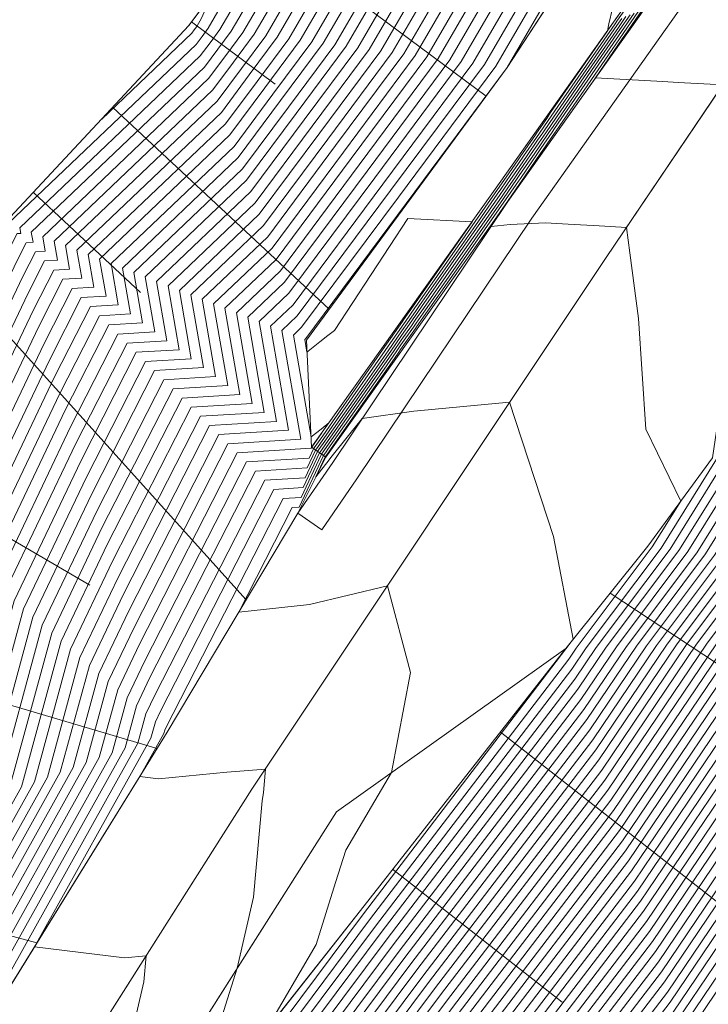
# Model space of a CAD drawing. Header units: metres. Extents: x 3490449 to 3490968, y 5754217 to 5754743.
# Tile 188 of 212: x 3490906 to 3490918, y 5754645 to 5754661. Entities that reach past the tile are written whole.
import ezdxf

# ---------------------------------------------------------------- set-up
doc = ezdxf.new("R2010")
doc.units = ezdxf.units.M
doc.header["$LTSCALE"] = 0.25
doc.linetypes.add('Kartierung-07$0$AUSGEZOGEN', pattern=[0])
for name, color, linetype, lineweight, true_color in [('Kartierung-07$0$$BOESCHUNG', 7, 'Continuous', 18, 0x82563a), ('Kartierung-07$0$$BRUCH', 7, 'Continuous', 18, 0x82563a), ('Kartierung-07$0$$HOEHEN_Haupt', 7, 'Continuous', 18, 0x82563a), ('Kartierung-07$0$$HOEHEN_Mittel', 7, 'Continuous', 18, 0x82563a), ('Kartierung-07$0$B_Befestigt', 7, 'Continuous', 18, 0x82563a), ('Kartierung-07$0$B_Boeschung_OK', 7, 'Continuous', 18, 0x82563a), ('Kartierung-07$0$B_Boeschung_UK', 7, 'Continuous', 18, 0x82563a), ('Kartierung-07$0$B_Gelaendeknick', 7, 'Continuous', 18, 0x82563a), ('Kartierung-07$0$B_Mauer', 7, 'Kartierung-07$0$AUSGEZOGEN', 18, 0x82563a), ('Kartierung-07$0$B_Rinne', 7, 'Continuous', 18, 0x82563a), ('Kartierung-07$0$Hilfe_DGM', 7, 'Continuous', 18, 0x82563a)]:
    doc.layers.add(name, color=color, linetype=linetype, lineweight=lineweight, true_color=true_color)

msp = doc.modelspace()

# ---------------------------------------------------------------- linework, layer by layer
at = {"layer": 'Kartierung-07$0$$BOESCHUNG', "ltscale": 0.02}
for p, q in [((3490910.454, 5754663.056, 155.655), (3490914.323, 5754660.175, 153.099)), ((3490909.259, 5754661.452, 155.86), (3490910.694, 5754660.384, 154.836)), ((3490907.902, 5754659.984, 155.809), (3490911.623, 5754656.514, 153.088)), ((3490906.538, 5754658.521, 155.747), (3490908.38, 5754656.803, 154.54)), ((3490904.944, 5754657.344, 156.075), (3490910.198, 5754651.523, 153.459)), ((3490901.622, 5754655.21, 157.1), (3490907.508, 5754651.77, 155.786)), ((3490916.453, 5754651.635, 117.455), (3490919.073, 5754649.912, 145.597)), ((3490900.603, 5754651.341, 157.082), (3490908.666, 5754648.965, 152.828)), ((3490914.566, 5754649.25, 152.52), (3490922.273, 5754643.208, 145.6)), ((3490899.585, 5754647.473, 157.065), (3490906.6, 5754645.627, 152.798)), ((3490912.715, 5754646.89, 152.545), (3490915.627, 5754644.606, 149.976))]:
    msp.add_line(p, q, dxfattribs=at)
at = {"layer": 'Kartierung-07$0$$BRUCH', "ltscale": 0.02}
for p, q in [((3490916.769, 5754671.537), (3490909.213, 5754661.39)), ((3490914.686, 5754660.667), (3490918.715, 5754666.856)), ((3490916.385, 5754657.406), (3490921.965, 5754665.666)), ((3490919.15, 5754665.17), (3490914.449, 5754658.538)), ((3490919.395, 5754664.997), (3490914.694, 5754658.364)), ((3490909.213, 5754661.39), (3490906.062, 5754658.011)), ((3490911.231, 5754655.983), (3490914.686, 5754660.667)), ((3490914.449, 5754658.538), (3490911.32, 5754654.145)), ((3490914.694, 5754658.364), (3490911.564, 5754653.971)), ((3490911.684, 5754653.88), (3490914.694, 5754658.364)), ((3490910.296, 5754648.264), (3490916.385, 5754657.406)), ((3490911.32, 5754654.145), (3490911.231, 5754655.983)), ((3490911.084, 5754653.009), (3490911.564, 5754653.971)), ((3490917.1, 5754652.441), (3490918.211, 5754653.96)), ((3490911.084, 5754653.009), (3490911.684, 5754653.88)), ((3490908.84, 5754649.246), (3490911.084, 5754653.009)), ((3490915.691, 5754650.685), (3490917.1, 5754652.441)), ((3490911.749, 5754647.878), (3490915.691, 5754650.685)), ((3490912.161, 5754646.183), (3490915.691, 5754650.685)), ((3490904.29, 5754641.895), (3490908.84, 5754649.246)), ((3490905.62, 5754640.903), (3490910.296, 5754648.264)), ((3490906.757, 5754640.013), (3490911.749, 5754647.878)), ((3490912.161, 5754646.183), (3490907.105, 5754639.768))]:
    msp.add_line(p, q, dxfattribs=at)
at = {"layer": 'Kartierung-07$0$$HOEHEN_Haupt', "ltscale": 0.02}
for points in [[(3490892.473, 5754625.418), (3490894.951, 5754628.553), (3490895.09, 5754628.736), (3490899.495, 5754635.089), (3490899.633, 5754635.522), (3490903.269, 5754641.707), (3490903.566, 5754642.41), (3490904.972, 5754644.924), (3490907.002, 5754648.558), (3490907.502, 5754650.392), (3490908.088, 5754651.619), (3490909.569, 5754654.518), (3490910.717, 5754654.588), (3490910.42, 5754656.301), (3490910.931, 5754656.788), (3490912.409, 5754658.775), (3490913.895, 5754660.771), (3490916.792, 5754665.75)], [(3490894.392, 5754628.677), (3490895.073, 5754629.578), (3490898.872, 5754635.056), (3490899.231, 5754636.186), (3490902.381, 5754641.543), (3490902.937, 5754642.858), (3490904.145, 5754645.019), (3490905.89, 5754648.141), (3490906.692, 5754651.086), (3490907.633, 5754653.055), (3490908.781, 5754655.303), (3490909.671, 5754655.357), (3490909.441, 5754656.685), (3490910.568, 5754657.759), (3490911.734, 5754659.327), (3490912.906, 5754660.902), (3490915.191, 5754664.829)], [(3490893.833, 5754628.801), (3490895.056, 5754630.42), (3490898.248, 5754635.023), (3490898.83, 5754636.85), (3490901.492, 5754641.38), (3490902.308, 5754643.306), (3490903.318, 5754645.113), (3490904.778, 5754647.725), (3490905.882, 5754651.78), (3490907.177, 5754654.492), (3490907.993, 5754656.088), (3490908.625, 5754656.126), (3490908.461, 5754657.07), (3490910.205, 5754658.731), (3490911.059, 5754659.879), (3490911.918, 5754661.033), (3490913.591, 5754663.909)], [(3490869.546, 5754580.192), (3490873.913, 5754586.664), (3490876.906, 5754590.387), (3490880.295, 5754595.709), (3490882.063, 5754598.521), (3490883.455, 5754600.766), (3490884.947, 5754603.171), (3490886.582, 5754605.334), (3490888.804, 5754608.273), (3490894.468, 5754618.284), (3490896.754, 5754620.719), (3490899.923, 5754625.164), (3490903.465, 5754630.478), (3490905.929, 5754633.92), (3490909.154, 5754639.59), (3490911.172, 5754642.293), (3490913.232, 5754645.052), (3490916.206, 5754648.942), (3490917.422, 5754650.74), (3490918.554, 5754652.25), (3490919.394, 5754653.595), (3490920.721, 5754656.811), (3490921.106, 5754657.389), (3490925.657, 5754663.255)], [(3490893.274, 5754628.925), (3490895.039, 5754631.261), (3490897.624, 5754634.99), (3490898.428, 5754637.513), (3490900.604, 5754641.216), (3490901.679, 5754643.754), (3490902.491, 5754645.207), (3490903.665, 5754647.308), (3490905.072, 5754652.474), (3490906.722, 5754655.928), (3490907.205, 5754656.873), (3490907.579, 5754656.896), (3490907.482, 5754657.454), (3490909.843, 5754659.703), (3490910.385, 5754660.431), (3490910.929, 5754661.163), (3490911.991, 5754662.988)], [(3490870.045, 5754578.989), (3490875.226, 5754586.667), (3490877.494, 5754589.488), (3490881.575, 5754595.897), (3490883.011, 5754598.181), (3490884.141, 5754600.004), (3490885.353, 5754601.957), (3490886.681, 5754603.714), (3490888.485, 5754606.101), (3490895.563, 5754618.612), (3490897.646, 5754620.83), (3490900.533, 5754624.88), (3490903.76, 5754629.72), (3490907.057, 5754634.327), (3490910.009, 5754639.516), (3490911.855, 5754641.989), (3490913.741, 5754644.514), (3490916.463, 5754648.075), (3490918.283, 5754650.767), (3490919.319, 5754652.149), (3490920.088, 5754653.38), (3490921.303, 5754656.324), (3490922.06, 5754657.46), (3490926.224, 5754662.828)], [(3490885.013, 5754594.01), (3490886.694, 5754596.65), (3490886.801, 5754596.821), (3490886.885, 5754596.956), (3490886.975, 5754597.102), (3490887.074, 5754597.233), (3490887.209, 5754597.411), (3490899.945, 5754619.923), (3490901.213, 5754621.274), (3490902.972, 5754623.741), (3490904.938, 5754626.69), (3490911.569, 5754635.954), (3490913.426, 5754639.22), (3490914.589, 5754640.777), (3490915.775, 5754642.366), (3490917.488, 5754644.606), (3490921.727, 5754650.876), (3490922.38, 5754651.747), (3490922.864, 5754652.522), (3490923.63, 5754654.377), (3490925.874, 5754657.745), (3490928.492, 5754661.119), (3490929.864, 5754662.888)], [(3490872.923, 5754581.312), (3490876.539, 5754586.671), (3490878.082, 5754588.59), (3490882.855, 5754596.085), (3490883.958, 5754597.841), (3490884.827, 5754599.242), (3490885.758, 5754600.743), (3490886.779, 5754602.094), (3490888.166, 5754603.928), (3490896.659, 5754618.94), (3490898.538, 5754620.941), (3490901.143, 5754624.595), (3490904.054, 5754628.963), (3490908.185, 5754634.734), (3490910.863, 5754639.442), (3490912.539, 5754641.686), (3490914.249, 5754643.977), (3490916.719, 5754647.208), (3490919.144, 5754650.794), (3490920.084, 5754652.049), (3490920.782, 5754653.166), (3490921.884, 5754655.837), (3490923.013, 5754657.531), (3490926.791, 5754662.401)], [(3490872.599, 5754586.66), (3490876.319, 5754591.286), (3490879.015, 5754595.521), (3490881.115, 5754598.861), (3490882.769, 5754601.528), (3490884.541, 5754604.385), (3490886.484, 5754606.955), (3490889.123, 5754610.446), (3490893.372, 5754617.957), (3490895.863, 5754620.608), (3490899.314, 5754625.449), (3490903.171, 5754631.236), (3490904.801, 5754633.514), (3490908.3, 5754639.664), (3490910.489, 5754642.596), (3490912.724, 5754645.589), (3490915.95, 5754649.809), (3490916.561, 5754650.712), (3490917.789, 5754652.35), (3490918.7, 5754653.809), (3490920.139, 5754657.297), (3490920.152, 5754657.318), (3490920.458, 5754657.712), (3490922.912, 5754662.273)], [(3490892.716, 5754629.048), (3490895.022, 5754632.103), (3490897.001, 5754634.956), (3490898.026, 5754638.177), (3490899.716, 5754641.052), (3490901.049, 5754644.201), (3490901.664, 5754645.301), (3490902.553, 5754646.891), (3490904.262, 5754653.168), (3490906.267, 5754657.365), (3490906.417, 5754657.658), (3490906.533, 5754657.665), (3490906.503, 5754657.838), (3490909.48, 5754660.675), (3490909.71, 5754660.984), (3490909.941, 5754661.294), (3490910.391, 5754662.067)], [(3490875.937, 5754583.837), (3490877.852, 5754586.675), (3490878.669, 5754587.691), (3490884.134, 5754596.274), (3490884.906, 5754597.501), (3490885.513, 5754598.48), (3490886.164, 5754599.53), (3490886.878, 5754600.473), (3490887.847, 5754601.756), (3490897.754, 5754619.267), (3490899.43, 5754621.052), (3490901.753, 5754624.31), (3490904.349, 5754628.205), (3490909.313, 5754635.141), (3490911.717, 5754639.368), (3490913.222, 5754641.383), (3490914.758, 5754643.44), (3490916.976, 5754646.341), (3490920.005, 5754650.821), (3490920.849, 5754651.948), (3490921.476, 5754652.951), (3490922.466, 5754655.351), (3490923.967, 5754657.602), (3490927.358, 5754661.973)], [(3490878.951, 5754586.361), (3490879.166, 5754586.679), (3490879.257, 5754586.792), (3490885.414, 5754596.462), (3490885.853, 5754597.161), (3490886.199, 5754597.718), (3490886.57, 5754598.316), (3490886.976, 5754598.853), (3490887.528, 5754599.583), (3490898.849, 5754619.595), (3490900.322, 5754621.163), (3490902.362, 5754624.025), (3490904.643, 5754627.447), (3490910.441, 5754635.547), (3490912.572, 5754639.294), (3490913.905, 5754641.08), (3490915.267, 5754642.903), (3490917.232, 5754645.474), (3490920.866, 5754650.848), (3490921.615, 5754651.847), (3490922.17, 5754652.737), (3490923.048, 5754654.864), (3490924.921, 5754657.674), (3490927.925, 5754661.546)], [(3490916.492, 5754661.682), (3490916.434, 5754661.418), (3490916.408, 5754661.301), (3490915.431, 5754659.893), (3490915.363, 5754659.794), (3490915.186, 5754659.539), (3490915.168, 5754659.511), (3490914.907, 5754659.136), (3490914.872, 5754659.085), (3490914.716, 5754658.86), (3490914.505, 5754658.555), (3490914.479, 5754658.517), (3490914.306, 5754658.27), (3490913.141, 5754656.6), (3490913.099, 5754656.541), (3490912.935, 5754656.305), (3490912.877, 5754656.222), (3490912.588, 5754655.808), (3490911.858, 5754654.762), (3490911.53, 5754654.295), (3490911.407, 5754654.118), (3490911.391, 5754654.095), (3490911.246, 5754653.787), (3490910.357, 5754653.733), (3490908.543, 5754650.183), (3490908.312, 5754649.698), (3490908.115, 5754648.974), (3490905.798, 5754644.83)], [(3490909.805, 5754642.899), (3490912.215, 5754646.126), (3490915.694, 5754650.676), (3490915.7, 5754650.685), (3490915.819, 5754650.845), (3490915.48, 5754652.611), (3490914.726, 5754654.916), (3490913.078, 5754654.765), (3490912.193, 5754654.638), (3490911.652, 5754653.966), (3490911.621, 5754653.928), (3490911.396, 5754653.634), (3490911.557, 5754653.976), (3490911.611, 5754654.053), (3490911.617, 5754654.061), (3490912.745, 5754655.668), (3490912.821, 5754655.778), (3490912.852, 5754655.822), (3490913.106, 5754656.184), (3490913.126, 5754656.212), (3490913.315, 5754656.482), (3490913.464, 5754656.696), (3490914.654, 5754658.392), (3490914.836, 5754658.657), (3490914.879, 5754658.718), (3490914.91, 5754658.764), (3490915.205, 5754659.193), (3490915.265, 5754659.278), (3490915.456, 5754659.556), (3490915.499, 5754659.618), (3490916.31, 5754660.798), (3490916.651, 5754661.289), (3490916.868, 5754661.605)]]:
    msp.add_lwpolyline(points, dxfattribs=at)
at = {"layer": 'Kartierung-07$0$$HOEHEN_Mittel', "ltscale": 0.02}
for points in [[(3490887.365, 5754597.044), (3490900.383, 5754620.054), (3490901.57, 5754621.318), (3490903.216, 5754623.627), (3490905.055, 5754626.387), (3490912.02, 5754636.117), (3490913.768, 5754639.19), (3490914.862, 5754640.655), (3490915.979, 5754642.151), (3490917.591, 5754644.26), (3490922.071, 5754650.887), (3490922.686, 5754651.706), (3490923.142, 5754652.437), (3490923.862, 5754654.183), (3490926.256, 5754657.773), (3490928.719, 5754660.948), (3490930.01, 5754662.612), (3490934.924, 5754668.742), (3490938.906, 5754673.893), (3490939.943, 5754675.349), (3490941.08, 5754676.946), (3490943.196, 5754679.406), (3490944.408, 5754681.88)], [(3490888.031, 5754597.899), (3490900.602, 5754620.12), (3490901.749, 5754621.341), (3490903.338, 5754623.57), (3490905.114, 5754626.235), (3490912.246, 5754636.198), (3490913.939, 5754639.176), (3490914.999, 5754640.595), (3490916.081, 5754642.043), (3490917.642, 5754644.086), (3490922.244, 5754650.892), (3490922.839, 5754651.686), (3490923.281, 5754652.394), (3490923.979, 5754654.085), (3490926.447, 5754657.788), (3490928.832, 5754660.862), (3490930.082, 5754662.474), (3490935.172, 5754668.823), (3490939.036, 5754673.821), (3490940.041, 5754675.233), (3490941.145, 5754676.782), (3490943.373, 5754679.373), (3490944.549, 5754681.774)], [(3490888.696, 5754598.753), (3490900.821, 5754620.185), (3490901.927, 5754621.363), (3490903.46, 5754623.513), (3490905.173, 5754626.083), (3490912.471, 5754636.28), (3490914.11, 5754639.161), (3490915.135, 5754640.534), (3490916.182, 5754641.936), (3490917.694, 5754643.913), (3490922.416, 5754650.897), (3490922.992, 5754651.666), (3490923.42, 5754652.351), (3490924.095, 5754653.988), (3490926.637, 5754657.802), (3490928.945, 5754660.777), (3490930.155, 5754662.337), (3490935.421, 5754668.904), (3490939.165, 5754673.748), (3490940.14, 5754675.117), (3490941.209, 5754676.618), (3490943.55, 5754679.34), (3490944.691, 5754681.669)], [(3490918.072, 5754666.486), (3490914.686, 5754660.667), (3490912.949, 5754658.333), (3490911.221, 5754656.01), (3490911.204, 5754655.994), (3490911.241, 5754655.779), (3490911.262, 5754655.795), (3490911.462, 5754655.953), (3490911.601, 5754656.063), (3490911.713, 5754656.151), (3490912.978, 5754658.073), (3490914.079, 5754658.019), (3490913.106, 5754656.624), (3490913.094, 5754656.607), (3490912.901, 5754656.33), (3490912.882, 5754656.303), (3490912.541, 5754655.814), (3490911.681, 5754654.58), (3490911.513, 5754654.341), (3490911.366, 5754654.131), (3490911.357, 5754654.118), (3490911.281, 5754653.956), (3490910.2, 5754653.89), (3490908.452, 5754650.47), (3490908.15, 5754649.837), (3490907.892, 5754648.891), (3490905.633, 5754644.849)], [(3490903.944, 5754642.141), (3490905.468, 5754644.868), (3490907.67, 5754648.808), (3490907.988, 5754649.976), (3490908.361, 5754650.757), (3490910.042, 5754654.047), (3490911.316, 5754654.125), (3490911.324, 5754654.142), (3490911.325, 5754654.143), (3490911.495, 5754654.388), (3490911.503, 5754654.399), (3490911.616, 5754654.56), (3490911.484, 5754654.456), (3490911.312, 5754654.32), (3490911.008, 5754656.071), (3490911.148, 5754656.205), (3490912.814, 5754658.443), (3490914.488, 5754660.693), (3490917.752, 5754666.302)], [(3490893.544, 5754620.319), (3490895.336, 5754622.833), (3490896.835, 5754625.161), (3490897.579, 5754626.301), (3490898.658, 5754628.261), (3490898.879, 5754629.972), (3490899.169, 5754631.472), (3490897.707, 5754630.952), (3490896.988, 5754631.128), (3490899.745, 5754635.103), (3490899.794, 5754635.256), (3490903.624, 5754641.772), (3490903.818, 5754642.231), (3490905.302, 5754644.886), (3490907.447, 5754648.724), (3490907.826, 5754650.115), (3490908.27, 5754651.044), (3490909.884, 5754654.204), (3490911.136, 5754654.28), (3490910.812, 5754656.147), (3490911.076, 5754656.399), (3490912.679, 5754658.554), (3490914.291, 5754660.719), (3490917.432, 5754666.118)], [(3490895.093, 5754628.568), (3490899.62, 5754635.096), (3490899.713, 5754635.389), (3490903.446, 5754641.74), (3490903.692, 5754642.32), (3490905.137, 5754644.905), (3490907.225, 5754648.641), (3490907.664, 5754650.254), (3490908.179, 5754651.332), (3490909.727, 5754654.361), (3490910.927, 5754654.434), (3490910.616, 5754656.224), (3490911.003, 5754656.593), (3490912.544, 5754658.664), (3490914.093, 5754660.745), (3490917.112, 5754665.934)], [(3490890.729, 5754623.377), (3490894.839, 5754628.578), (3490895.086, 5754628.905), (3490899.371, 5754635.083), (3490899.553, 5754635.654), (3490903.091, 5754641.674), (3490903.44, 5754642.5), (3490904.806, 5754644.943), (3490906.78, 5754648.474), (3490907.34, 5754650.531), (3490907.997, 5754651.906), (3490909.412, 5754654.675), (3490910.508, 5754654.742), (3490910.224, 5754656.378), (3490910.858, 5754656.982), (3490912.274, 5754658.885), (3490913.697, 5754660.798), (3490916.472, 5754665.565)], [(3490890.703, 5754623.51), (3490894.727, 5754628.602), (3490895.083, 5754629.073), (3490899.246, 5754635.076), (3490899.472, 5754635.787), (3490902.913, 5754641.641), (3490903.315, 5754642.589), (3490904.641, 5754644.962), (3490906.557, 5754648.391), (3490907.178, 5754650.67), (3490907.906, 5754652.194), (3490909.254, 5754654.832), (3490910.299, 5754654.896), (3490910.028, 5754656.455), (3490910.786, 5754657.176), (3490912.139, 5754658.995), (3490913.5, 5754660.824), (3490916.151, 5754665.381)], [(3490894.616, 5754628.627), (3490895.079, 5754629.241), (3490899.121, 5754635.069), (3490899.392, 5754635.92), (3490902.736, 5754641.609), (3490903.189, 5754642.679), (3490904.475, 5754644.981), (3490906.335, 5754648.308), (3490907.016, 5754650.809), (3490907.815, 5754652.481), (3490909.096, 5754654.989), (3490910.09, 5754655.05), (3490909.832, 5754656.532), (3490910.713, 5754657.371), (3490912.004, 5754659.106), (3490913.302, 5754660.85), (3490915.831, 5754665.197)], [(3490894.504, 5754628.652), (3490895.076, 5754629.41), (3490898.996, 5754635.063), (3490899.312, 5754636.053), (3490902.558, 5754641.576), (3490903.063, 5754642.768), (3490904.31, 5754645), (3490906.112, 5754648.225), (3490906.854, 5754650.948), (3490907.724, 5754652.768), (3490908.939, 5754655.146), (3490909.88, 5754655.203), (3490909.637, 5754656.609), (3490910.641, 5754657.565), (3490911.869, 5754659.216), (3490913.104, 5754660.876), (3490915.511, 5754665.013)], [(3490894.28, 5754628.701), (3490895.069, 5754629.746), (3490898.747, 5754635.05), (3490899.151, 5754636.318), (3490902.203, 5754641.511), (3490902.811, 5754642.947), (3490903.979, 5754645.037), (3490905.667, 5754648.058), (3490906.53, 5754651.225), (3490907.542, 5754653.343), (3490908.623, 5754655.46), (3490909.462, 5754655.511), (3490909.245, 5754656.762), (3490910.495, 5754657.954), (3490911.599, 5754659.437), (3490912.709, 5754660.928), (3490914.871, 5754664.645)], [(3490894.169, 5754628.726), (3490895.066, 5754629.915), (3490898.622, 5754635.043), (3490899.071, 5754636.451), (3490902.025, 5754641.478), (3490902.685, 5754643.037), (3490903.814, 5754645.056), (3490905.445, 5754647.975), (3490906.368, 5754651.364), (3490907.451, 5754653.63), (3490908.466, 5754655.617), (3490909.253, 5754655.665), (3490909.049, 5754656.839), (3490910.423, 5754658.148), (3490911.464, 5754659.548), (3490912.511, 5754660.954), (3490914.551, 5754664.461)], [(3490894.057, 5754628.751), (3490895.062, 5754630.083), (3490898.497, 5754635.036), (3490898.99, 5754636.584), (3490901.848, 5754641.445), (3490902.56, 5754643.127), (3490903.649, 5754645.075), (3490905.223, 5754647.891), (3490906.206, 5754651.503), (3490907.359, 5754653.917), (3490908.308, 5754655.774), (3490909.044, 5754655.819), (3490908.853, 5754656.916), (3490910.35, 5754658.342), (3490911.329, 5754659.658), (3490912.313, 5754660.98), (3490914.231, 5754664.277)], [(3490893.945, 5754628.776), (3490895.059, 5754630.251), (3490898.373, 5754635.03), (3490898.91, 5754636.717), (3490901.67, 5754641.412), (3490902.434, 5754643.216), (3490903.483, 5754645.094), (3490905, 5754647.808), (3490906.044, 5754651.641), (3490907.268, 5754654.205), (3490908.151, 5754655.931), (3490908.834, 5754655.973), (3490908.657, 5754656.993), (3490910.278, 5754658.537), (3490911.194, 5754659.769), (3490912.116, 5754661.007), (3490913.911, 5754664.093)], [(3490893.722, 5754628.825), (3490895.052, 5754630.588), (3490898.123, 5754635.016), (3490898.749, 5754636.982), (3490901.315, 5754641.347), (3490902.182, 5754643.395), (3490903.152, 5754645.132), (3490904.555, 5754647.641), (3490905.72, 5754651.919), (3490907.086, 5754654.779), (3490907.835, 5754656.245), (3490908.416, 5754656.28), (3490908.266, 5754657.146), (3490910.133, 5754658.926), (3490910.924, 5754659.989), (3490911.72, 5754661.059), (3490913.271, 5754663.724)], [(3490869.347, 5754580.674), (3490873.387, 5754586.662), (3490876.671, 5754590.746), (3490879.783, 5754595.634), (3490881.684, 5754598.657), (3490883.181, 5754601.071), (3490884.785, 5754603.657), (3490886.543, 5754605.982), (3490888.932, 5754609.142), (3490894.03, 5754618.153), (3490896.398, 5754620.675), (3490899.679, 5754625.278), (3490903.348, 5754630.781), (3490905.478, 5754633.758), (3490908.812, 5754639.62), (3490910.899, 5754642.414), (3490913.029, 5754645.267), (3490916.104, 5754649.289), (3490917.077, 5754650.729), (3490918.248, 5754652.29), (3490919.116, 5754653.68), (3490920.488, 5754657.005), (3490920.725, 5754657.36), (3490925.43, 5754663.426)], [(3490879.812, 5754587.3), (3490885.67, 5754596.5), (3490886.043, 5754597.093), (3490886.336, 5754597.566), (3490886.651, 5754598.073), (3490886.996, 5754598.529), (3490887.464, 5754599.149), (3490899.068, 5754619.661), (3490900.5, 5754621.185), (3490902.484, 5754623.969), (3490904.702, 5754627.296), (3490910.667, 5754635.629), (3490912.743, 5754639.279), (3490914.042, 5754641.019), (3490915.368, 5754642.795), (3490917.283, 5754645.3), (3490921.038, 5754650.854), (3490921.768, 5754651.827), (3490922.309, 5754652.694), (3490923.164, 5754654.767), (3490925.112, 5754657.688), (3490928.038, 5754661.461), (3490929.572, 5754663.439)], [(3490893.61, 5754628.85), (3490895.049, 5754630.756), (3490897.998, 5754635.01), (3490898.669, 5754637.115), (3490901.137, 5754641.314), (3490902.056, 5754643.485), (3490902.987, 5754645.151), (3490904.333, 5754647.558), (3490905.558, 5754652.058), (3490906.995, 5754655.066), (3490907.678, 5754656.402), (3490908.207, 5754656.434), (3490908.07, 5754657.223), (3490910.06, 5754659.12), (3490910.789, 5754660.1), (3490911.522, 5754661.085), (3490912.951, 5754663.54)], [(3490869.446, 5754580.433), (3490873.65, 5754586.663), (3490876.789, 5754590.567), (3490880.039, 5754595.671), (3490881.873, 5754598.589), (3490883.318, 5754600.918), (3490884.866, 5754603.414), (3490886.563, 5754605.658), (3490888.868, 5754608.708), (3490894.249, 5754618.219), (3490896.576, 5754620.697), (3490899.801, 5754625.221), (3490903.406, 5754630.63), (3490905.704, 5754633.839), (3490908.983, 5754639.605), (3490911.035, 5754642.353), (3490913.13, 5754645.159), (3490916.155, 5754649.116), (3490917.249, 5754650.734), (3490918.401, 5754652.27), (3490919.255, 5754653.637), (3490920.604, 5754656.908), (3490920.915, 5754657.375), (3490925.543, 5754663.341)], [(3490881.112, 5754588.977), (3490885.926, 5754596.537), (3490886.232, 5754597.025), (3490886.474, 5754597.413), (3490886.732, 5754597.83), (3490887.015, 5754598.205), (3490887.4, 5754598.714), (3490899.287, 5754619.726), (3490900.678, 5754621.207), (3490902.606, 5754623.912), (3490904.761, 5754627.144), (3490910.892, 5754635.71), (3490912.914, 5754639.264), (3490914.179, 5754640.958), (3490915.47, 5754642.688), (3490917.335, 5754645.127), (3490921.21, 5754650.859), (3490921.921, 5754651.807), (3490922.448, 5754652.651), (3490923.281, 5754654.669), (3490925.302, 5754657.702), (3490928.152, 5754661.375), (3490929.645, 5754663.301)], [(3490893.498, 5754628.875), (3490895.045, 5754630.925), (3490897.874, 5754635.003), (3490898.589, 5754637.248), (3490900.96, 5754641.281), (3490901.93, 5754643.574), (3490902.822, 5754645.169), (3490904.11, 5754647.475), (3490905.396, 5754652.197), (3490906.904, 5754655.354), (3490907.52, 5754656.559), (3490907.997, 5754656.588), (3490907.874, 5754657.3), (3490909.988, 5754659.314), (3490910.655, 5754660.21), (3490911.325, 5754661.111), (3490912.631, 5754663.356)], [(3490869.646, 5754579.952), (3490874.175, 5754586.665), (3490877.024, 5754590.207), (3490880.551, 5754595.747), (3490882.252, 5754598.453), (3490883.592, 5754600.613), (3490885.028, 5754602.928), (3490886.602, 5754605.01), (3490888.74, 5754607.839), (3490894.687, 5754618.35), (3490896.933, 5754620.741), (3490900.045, 5754625.107), (3490903.524, 5754630.327), (3490906.155, 5754634.002), (3490909.325, 5754639.576), (3490911.309, 5754642.232), (3490913.334, 5754644.944), (3490916.258, 5754648.769), (3490917.594, 5754650.745), (3490918.707, 5754652.23), (3490919.533, 5754653.552), (3490920.837, 5754656.713), (3490921.297, 5754657.403), (3490925.77, 5754663.17)], [(3490869.746, 5754579.711), (3490874.438, 5754586.665), (3490877.141, 5754590.028), (3490880.807, 5754595.784), (3490882.442, 5754598.385), (3490883.73, 5754600.461), (3490885.109, 5754602.685), (3490886.622, 5754604.686), (3490888.677, 5754607.404), (3490894.906, 5754618.415), (3490897.111, 5754620.763), (3490900.167, 5754625.05), (3490903.583, 5754630.175), (3490906.38, 5754634.083), (3490909.496, 5754639.561), (3490911.445, 5754642.171), (3490913.436, 5754644.837), (3490916.309, 5754648.595), (3490917.766, 5754650.751), (3490918.86, 5754652.21), (3490919.671, 5754653.509), (3490920.953, 5754656.616), (3490921.487, 5754657.417), (3490925.884, 5754663.084)], [(3490882.412, 5754590.655), (3490886.182, 5754596.575), (3490886.422, 5754596.957), (3490886.611, 5754597.261), (3490886.813, 5754597.587), (3490887.035, 5754597.881), (3490887.336, 5754598.28), (3490899.506, 5754619.792), (3490900.857, 5754621.23), (3490902.728, 5754623.855), (3490904.82, 5754626.993), (3490911.118, 5754635.792), (3490913.085, 5754639.25), (3490914.315, 5754640.898), (3490915.572, 5754642.581), (3490917.386, 5754644.953), (3490921.382, 5754650.865), (3490922.074, 5754651.787), (3490922.587, 5754652.608), (3490923.397, 5754654.572), (3490925.493, 5754657.716), (3490928.265, 5754661.29), (3490929.718, 5754663.163)], [(3490893.386, 5754628.9), (3490895.042, 5754631.093), (3490897.749, 5754634.996), (3490898.508, 5754637.381), (3490900.782, 5754641.249), (3490901.804, 5754643.664), (3490902.656, 5754645.188), (3490903.888, 5754647.391), (3490905.234, 5754652.335), (3490906.813, 5754655.641), (3490907.362, 5754656.716), (3490907.788, 5754656.742), (3490907.678, 5754657.377), (3490909.915, 5754659.509), (3490910.52, 5754660.321), (3490911.127, 5754661.137), (3490912.311, 5754663.172)], [(3490869.845, 5754579.47), (3490874.701, 5754586.666), (3490877.259, 5754589.848), (3490881.063, 5754595.822), (3490882.631, 5754598.317), (3490883.867, 5754600.309), (3490885.19, 5754602.443), (3490886.641, 5754604.362), (3490888.613, 5754606.97), (3490895.125, 5754618.481), (3490897.29, 5754620.786), (3490900.289, 5754624.993), (3490903.642, 5754630.024), (3490906.606, 5754634.164), (3490909.667, 5754639.546), (3490911.582, 5754642.111), (3490913.537, 5754644.729), (3490916.36, 5754648.422), (3490917.938, 5754650.756), (3490919.013, 5754652.189), (3490919.81, 5754653.466), (3490921.07, 5754656.519), (3490921.678, 5754657.432), (3490925.997, 5754662.999)], [(3490869.945, 5754579.23), (3490874.963, 5754586.667), (3490877.376, 5754589.668), (3490881.319, 5754595.86), (3490882.821, 5754598.249), (3490884.004, 5754600.156), (3490885.272, 5754602.2), (3490886.661, 5754604.038), (3490888.549, 5754606.535), (3490895.344, 5754618.546), (3490897.468, 5754620.808), (3490900.411, 5754624.936), (3490903.701, 5754629.872), (3490906.832, 5754634.246), (3490909.838, 5754639.531), (3490911.719, 5754642.05), (3490913.639, 5754644.622), (3490916.412, 5754648.248), (3490918.111, 5754650.761), (3490919.166, 5754652.169), (3490919.949, 5754653.423), (3490921.186, 5754656.421), (3490921.869, 5754657.446), (3490926.11, 5754662.913)], [(3490883.713, 5754592.332), (3490886.438, 5754596.613), (3490886.611, 5754596.889), (3490886.748, 5754597.109), (3490886.894, 5754597.345), (3490887.055, 5754597.557), (3490887.273, 5754597.845), (3490899.725, 5754619.857), (3490901.035, 5754621.252), (3490902.85, 5754623.798), (3490904.879, 5754626.841), (3490911.343, 5754635.873), (3490913.256, 5754639.235), (3490914.452, 5754640.837), (3490915.674, 5754642.473), (3490917.437, 5754644.78), (3490921.555, 5754650.87), (3490922.227, 5754651.767), (3490922.726, 5754652.565), (3490923.513, 5754654.475), (3490925.684, 5754657.731), (3490928.378, 5754661.204), (3490929.791, 5754663.025)], [(3490870.512, 5754579.293), (3490875.488, 5754586.668), (3490877.611, 5754589.309), (3490881.831, 5754595.935), (3490883.2, 5754598.113), (3490884.278, 5754599.852), (3490885.434, 5754601.714), (3490886.7, 5754603.39), (3490888.421, 5754605.666), (3490895.782, 5754618.678), (3490897.825, 5754620.852), (3490900.655, 5754624.823), (3490903.819, 5754629.569), (3490907.283, 5754634.409), (3490910.179, 5754639.502), (3490911.992, 5754641.929), (3490913.843, 5754644.407), (3490916.514, 5754647.902), (3490918.455, 5754650.772), (3490919.472, 5754652.129), (3490920.227, 5754653.337), (3490921.419, 5754656.227), (3490922.25, 5754657.474), (3490926.337, 5754662.743)], [(3490872.862, 5754586.661), (3490876.436, 5754591.106), (3490879.271, 5754595.558), (3490881.305, 5754598.793), (3490882.906, 5754601.375), (3490884.622, 5754604.142), (3490886.504, 5754606.63), (3490889.06, 5754610.011), (3490893.592, 5754618.022), (3490896.041, 5754620.63), (3490899.436, 5754625.392), (3490903.23, 5754631.084), (3490905.027, 5754633.595), (3490908.47, 5754639.65), (3490910.625, 5754642.535), (3490912.825, 5754645.481), (3490916.001, 5754649.636), (3490916.733, 5754650.718), (3490917.942, 5754652.33), (3490918.838, 5754653.766), (3490920.255, 5754657.2), (3490920.343, 5754657.332), (3490922.347, 5754659.916), (3490923.86, 5754662.728)], [(3490886.313, 5754595.688), (3490886.95, 5754596.688), (3490886.99, 5754596.752), (3490887.022, 5754596.804), (3490887.057, 5754596.859), (3490887.094, 5754596.909), (3490887.145, 5754596.976), (3490900.164, 5754619.988), (3490901.392, 5754621.296), (3490903.094, 5754623.684), (3490904.996, 5754626.538), (3490911.795, 5754636.036), (3490913.597, 5754639.205), (3490914.725, 5754640.716), (3490915.877, 5754642.258), (3490917.54, 5754644.433), (3490921.899, 5754650.881), (3490922.533, 5754651.727), (3490923.003, 5754652.479), (3490923.746, 5754654.28), (3490926.065, 5754657.759), (3490928.605, 5754661.033), (3490929.937, 5754662.75)], [(3490892.934, 5754617.825), (3490895.506, 5754620.564), (3490899.07, 5754625.563), (3490903.053, 5754631.539), (3490904.35, 5754633.351), (3490907.958, 5754639.694), (3490910.215, 5754642.717), (3490912.52, 5754645.804), (3490915.847, 5754650.156), (3490916.216, 5754650.702), (3490917.483, 5754652.391), (3490918.422, 5754653.895), (3490919.079, 5754655.487), (3490919.251, 5754657.678), (3490920.896, 5754661.089), (3490920.884, 5754661.289), (3490920.809, 5754661.427), (3490920.044, 5754662.823)], [(3490911.671, 5754662.804), (3490910.732, 5754661.189), (3490910.25, 5754660.542), (3490909.77, 5754659.897), (3490907.286, 5754657.531), (3490907.37, 5754657.049), (3490907.047, 5754657.03), (3490906.631, 5754656.215), (3490904.91, 5754652.613), (3490903.443, 5754647.225), (3490902.326, 5754645.226), (3490901.553, 5754643.843), (3490900.427, 5754641.183), (3490898.348, 5754637.646), (3490897.499, 5754634.983), (3490895.035, 5754631.43), (3490893.163, 5754628.949)], [(3490871.115, 5754579.797), (3490875.751, 5754586.669), (3490877.729, 5754589.129), (3490882.087, 5754595.973), (3490883.39, 5754598.045), (3490884.416, 5754599.699), (3490885.515, 5754601.472), (3490886.72, 5754603.066), (3490888.358, 5754605.232), (3490896.001, 5754618.743), (3490898.003, 5754620.874), (3490900.777, 5754624.766), (3490903.878, 5754629.417), (3490907.508, 5754634.49), (3490910.35, 5754639.487), (3490912.129, 5754641.868), (3490913.944, 5754644.3), (3490916.565, 5754647.728), (3490918.627, 5754650.778), (3490919.625, 5754652.109), (3490920.366, 5754653.294), (3490921.535, 5754656.129), (3490922.441, 5754657.489), (3490926.451, 5754662.657)], [(3490871.718, 5754580.302), (3490876.014, 5754586.67), (3490877.847, 5754588.949), (3490882.343, 5754596.01), (3490883.579, 5754597.977), (3490884.553, 5754599.547), (3490885.596, 5754601.229), (3490886.74, 5754602.742), (3490888.294, 5754604.797), (3490896.22, 5754618.809), (3490898.181, 5754620.897), (3490900.899, 5754624.709), (3490903.936, 5754629.266), (3490907.734, 5754634.571), (3490910.521, 5754639.472), (3490912.265, 5754641.807), (3490914.046, 5754644.192), (3490916.617, 5754647.555), (3490918.799, 5754650.783), (3490919.778, 5754652.089), (3490920.504, 5754653.251), (3490921.652, 5754656.032), (3490922.632, 5754657.503), (3490926.564, 5754662.572)], [(3490893.051, 5754628.974), (3490895.032, 5754631.598), (3490897.375, 5754634.976), (3490898.267, 5754637.779), (3490900.249, 5754641.151), (3490901.427, 5754643.933), (3490902.16, 5754645.245), (3490903.22, 5754647.141), (3490904.748, 5754652.752), (3490906.54, 5754656.503), (3490906.89, 5754657.187), (3490907.16, 5754657.203), (3490907.09, 5754657.608), (3490909.698, 5754660.092), (3490910.115, 5754660.652), (3490910.534, 5754661.216), (3490911.351, 5754662.62)], [(3490872.32, 5754580.807), (3490876.276, 5754586.67), (3490877.964, 5754588.769), (3490882.599, 5754596.048), (3490883.769, 5754597.909), (3490884.69, 5754599.394), (3490885.677, 5754600.986), (3490886.76, 5754602.418), (3490888.23, 5754604.363), (3490896.439, 5754618.874), (3490898.36, 5754620.919), (3490901.021, 5754624.652), (3490903.995, 5754629.114), (3490907.96, 5754634.653), (3490910.692, 5754639.457), (3490912.402, 5754641.747), (3490914.148, 5754644.085), (3490916.668, 5754647.381), (3490918.972, 5754650.789), (3490919.931, 5754652.069), (3490920.643, 5754653.209), (3490921.768, 5754655.935), (3490922.823, 5754657.517), (3490926.677, 5754662.486)], [(3490892.939, 5754628.999), (3490895.028, 5754631.766), (3490897.25, 5754634.97), (3490898.187, 5754637.912), (3490900.072, 5754641.118), (3490901.301, 5754644.022), (3490901.995, 5754645.264), (3490902.998, 5754647.058), (3490904.586, 5754652.89), (3490906.449, 5754656.79), (3490906.732, 5754657.344), (3490906.951, 5754657.357), (3490906.894, 5754657.684), (3490909.625, 5754660.286), (3490909.98, 5754660.763), (3490910.336, 5754661.242), (3490911.031, 5754662.436)], [(3490873.526, 5754581.817), (3490876.802, 5754586.672), (3490878.199, 5754588.41), (3490883.11, 5754596.123), (3490884.148, 5754597.773), (3490884.964, 5754599.09), (3490885.84, 5754600.501), (3490886.799, 5754601.77), (3490888.102, 5754603.494), (3490896.878, 5754619.005), (3490898.716, 5754620.963), (3490901.265, 5754624.538), (3490904.113, 5754628.811), (3490908.411, 5754634.815), (3490911.034, 5754639.427), (3490912.675, 5754641.626), (3490914.351, 5754643.87), (3490916.77, 5754647.034), (3490919.316, 5754650.8), (3490920.237, 5754652.028), (3490920.921, 5754653.123), (3490922.001, 5754655.74), (3490923.204, 5754657.545), (3490926.904, 5754662.315)], [(3490874.129, 5754582.322), (3490877.064, 5754586.673), (3490878.317, 5754588.23), (3490883.366, 5754596.161), (3490884.337, 5754597.705), (3490885.102, 5754598.937), (3490885.921, 5754600.258), (3490886.819, 5754601.446), (3490888.038, 5754603.059), (3490897.097, 5754619.071), (3490898.895, 5754620.985), (3490901.387, 5754624.481), (3490904.172, 5754628.66), (3490908.636, 5754634.897), (3490911.205, 5754639.413), (3490912.812, 5754641.565), (3490914.453, 5754643.762), (3490916.822, 5754646.861), (3490919.488, 5754650.805), (3490920.39, 5754652.008), (3490921.06, 5754653.08), (3490922.117, 5754655.643), (3490923.395, 5754657.56), (3490927.018, 5754662.23)], [(3490892.827, 5754629.024), (3490895.025, 5754631.934), (3490897.125, 5754634.963), (3490898.107, 5754638.045), (3490899.894, 5754641.085), (3490901.175, 5754644.112), (3490901.83, 5754645.283), (3490902.775, 5754646.975), (3490904.424, 5754653.029), (3490906.358, 5754657.077), (3490906.574, 5754657.501), (3490906.742, 5754657.511), (3490906.699, 5754657.761), (3490909.552, 5754660.48), (3490909.845, 5754660.873), (3490910.138, 5754661.268), (3490910.711, 5754662.252)], [(3490869.247, 5754580.914), (3490873.125, 5754586.662), (3490876.554, 5754590.926), (3490879.527, 5754595.596), (3490881.494, 5754598.725), (3490883.044, 5754601.223), (3490884.704, 5754603.899), (3490886.523, 5754606.306), (3490888.996, 5754609.577), (3490893.811, 5754618.088), (3490896.219, 5754620.652), (3490899.557, 5754625.335), (3490903.289, 5754630.933), (3490905.252, 5754633.676), (3490908.641, 5754639.635), (3490910.762, 5754642.475), (3490912.927, 5754645.374), (3490916.053, 5754649.462), (3490916.905, 5754650.723), (3490918.095, 5754652.31), (3490918.977, 5754653.723), (3490920.372, 5754657.103), (3490920.534, 5754657.346), (3490924.237, 5754662.119)], [(3490874.732, 5754582.827), (3490877.327, 5754586.673), (3490878.434, 5754588.05), (3490883.622, 5754596.198), (3490884.527, 5754597.637), (3490885.239, 5754598.785), (3490886.002, 5754600.015), (3490886.838, 5754601.121), (3490887.975, 5754602.625), (3490897.316, 5754619.136), (3490899.073, 5754621.008), (3490901.509, 5754624.424), (3490904.231, 5754628.508), (3490908.862, 5754634.978), (3490911.376, 5754639.398), (3490912.949, 5754641.504), (3490914.555, 5754643.655), (3490916.873, 5754646.688), (3490919.66, 5754650.81), (3490920.543, 5754651.988), (3490921.198, 5754653.037), (3490922.233, 5754655.545), (3490923.586, 5754657.574), (3490927.131, 5754662.144)], [(3490875.334, 5754583.332), (3490877.59, 5754586.674), (3490878.552, 5754587.871), (3490883.878, 5754596.236), (3490884.716, 5754597.569), (3490885.376, 5754598.632), (3490886.083, 5754599.772), (3490886.858, 5754600.797), (3490887.911, 5754602.19), (3490897.535, 5754619.202), (3490899.252, 5754621.03), (3490901.631, 5754624.367), (3490904.29, 5754628.357), (3490909.087, 5754635.059), (3490911.547, 5754639.383), (3490913.085, 5754641.444), (3490914.656, 5754643.547), (3490916.924, 5754646.514), (3490919.833, 5754650.816), (3490920.696, 5754651.968), (3490921.337, 5754652.994), (3490922.35, 5754655.448), (3490923.776, 5754657.588), (3490927.244, 5754662.059)], [(3490876.54, 5754584.341), (3490878.115, 5754586.676), (3490878.787, 5754587.511), (3490884.39, 5754596.311), (3490885.095, 5754597.433), (3490885.65, 5754598.328), (3490886.245, 5754599.287), (3490886.897, 5754600.149), (3490887.783, 5754601.321), (3490897.973, 5754619.333), (3490899.608, 5754621.074), (3490901.874, 5754624.253), (3490904.408, 5754628.053), (3490909.539, 5754635.222), (3490911.888, 5754639.353), (3490913.359, 5754641.322), (3490914.86, 5754643.333), (3490917.027, 5754646.167), (3490920.177, 5754650.827), (3490921.003, 5754651.928), (3490921.615, 5754652.908), (3490922.582, 5754655.253), (3490924.158, 5754657.617), (3490927.471, 5754661.888)], [(3490892.604, 5754629.073), (3490895.018, 5754632.271), (3490896.876, 5754634.95), (3490897.946, 5754638.31), (3490899.539, 5754641.02), (3490900.923, 5754644.291), (3490901.499, 5754645.32), (3490902.33, 5754646.808), (3490904.1, 5754653.307), (3490906.176, 5754657.652), (3490906.259, 5754657.815), (3490906.324, 5754657.819), (3490906.307, 5754657.915), (3490909.407, 5754660.869), (3490909.575, 5754661.094), (3490909.743, 5754661.32), (3490910.071, 5754661.883)], [(3490907.715, 5754659.783), (3490909.262, 5754661.258), (3490909.305, 5754661.315), (3490909.347, 5754661.372), (3490909.431, 5754661.515), (3490909.608, 5754661.921)], [(3490872.337, 5754586.659), (3490876.201, 5754591.465), (3490878.759, 5754595.483), (3490880.926, 5754598.929), (3490882.632, 5754601.68), (3490884.46, 5754604.628), (3490886.464, 5754607.279), (3490889.187, 5754610.88), (3490893.153, 5754617.891), (3490895.684, 5754620.586), (3490899.192, 5754625.506), (3490903.112, 5754631.387), (3490904.576, 5754633.432), (3490908.129, 5754639.679), (3490910.352, 5754642.657), (3490912.622, 5754645.696), (3490915.899, 5754649.983), (3490916.388, 5754650.707), (3490917.636, 5754652.371), (3490918.561, 5754653.852), (3490919.65, 5754656.491), (3490919.727, 5754657.479), (3490920.587, 5754659.26), (3490921.963, 5754661.819)], [(3490877.143, 5754584.846), (3490878.378, 5754586.676), (3490878.904, 5754587.331), (3490884.646, 5754596.349), (3490885.285, 5754597.365), (3490885.788, 5754598.175), (3490886.326, 5754599.044), (3490886.917, 5754599.825), (3490887.719, 5754600.887), (3490898.192, 5754619.399), (3490899.787, 5754621.096), (3490901.996, 5754624.196), (3490904.466, 5754627.902), (3490909.764, 5754635.303), (3490912.059, 5754639.339), (3490913.495, 5754641.262), (3490914.962, 5754643.225), (3490917.078, 5754645.994), (3490920.349, 5754650.832), (3490921.156, 5754651.908), (3490921.754, 5754652.865), (3490922.699, 5754655.156), (3490924.349, 5754657.631), (3490927.585, 5754661.802)], [(3490877.746, 5754585.351), (3490878.64, 5754586.677), (3490879.022, 5754587.152), (3490884.902, 5754596.387), (3490885.474, 5754597.297), (3490885.925, 5754598.023), (3490886.407, 5754598.801), (3490886.937, 5754599.501), (3490887.656, 5754600.452), (3490898.411, 5754619.464), (3490899.965, 5754621.119), (3490902.118, 5754624.139), (3490904.525, 5754627.75), (3490909.99, 5754635.385), (3490912.23, 5754639.324), (3490913.632, 5754641.201), (3490915.063, 5754643.118), (3490917.129, 5754645.82), (3490920.521, 5754650.838), (3490921.309, 5754651.888), (3490921.893, 5754652.823), (3490922.815, 5754655.059), (3490924.539, 5754657.645), (3490927.698, 5754661.717)], [(3490905.964, 5754644.811), (3490908.337, 5754649.058), (3490908.474, 5754649.56), (3490908.634, 5754649.895), (3490910.515, 5754653.576), (3490911.211, 5754653.618), (3490911.424, 5754654.071), (3490911.448, 5754654.105), (3490911.547, 5754654.248), (3490912.035, 5754654.943), (3490912.635, 5754655.802), (3490912.872, 5754656.142), (3490912.969, 5754656.281), (3490913.105, 5754656.475), (3490913.176, 5754656.577), (3490914.138, 5754657.955), (3490914.514, 5754658.492), (3490914.572, 5754658.576), (3490914.749, 5754658.832), (3490914.88, 5754659.021), (3490914.967, 5754659.147), (3490915.187, 5754659.465), (3490915.24, 5754659.542), (3490915.39, 5754659.759), (3490915.607, 5754660.074), (3490916.541, 5754661.422), (3490916.583, 5754661.482), (3490916.827, 5754661.834)], [(3490878.348, 5754585.856), (3490878.903, 5754586.678), (3490879.139, 5754586.972), (3490885.158, 5754596.424), (3490885.664, 5754597.229), (3490886.062, 5754597.871), (3490886.489, 5754598.558), (3490886.956, 5754599.177), (3490887.592, 5754600.018), (3490898.63, 5754619.53), (3490900.143, 5754621.141), (3490902.24, 5754624.082), (3490904.584, 5754627.599), (3490910.215, 5754635.466), (3490912.401, 5754639.309), (3490913.769, 5754641.14), (3490915.165, 5754643.01), (3490917.181, 5754645.647), (3490920.694, 5754650.843), (3490921.462, 5754651.867), (3490922.031, 5754652.78), (3490922.932, 5754654.961), (3490924.73, 5754657.659), (3490927.811, 5754661.632)], [(3490892.492, 5754629.098), (3490895.015, 5754632.439), (3490896.751, 5754634.943), (3490897.866, 5754638.443), (3490899.361, 5754640.987), (3490900.798, 5754644.38), (3490901.333, 5754645.339), (3490902.108, 5754646.725), (3490903.938, 5754653.446), (3490906.085, 5754657.939), (3490906.101, 5754657.972), (3490906.114, 5754657.973), (3490906.111, 5754657.992), (3490909.335, 5754661.063), (3490909.44, 5754661.204), (3490909.545, 5754661.346), (3490909.751, 5754661.699)], [(3490892.715, 5754617.76), (3490895.328, 5754620.541), (3490898.948, 5754625.62), (3490902.994, 5754631.691), (3490904.124, 5754633.27), (3490907.787, 5754639.709), (3490910.079, 5754642.778), (3490912.418, 5754645.911), (3490915.796, 5754650.329), (3490916.044, 5754650.696), (3490917.33, 5754652.411), (3490918.283, 5754653.938), (3490918.508, 5754654.482), (3490918.751, 5754657.591), (3490918.716, 5754657.855), (3490918.683, 5754658.11), (3490918.566, 5754660.048), (3490918.389, 5754660.372), (3490917.625, 5754660.414), (3490917.359, 5754660.429), (3490916.203, 5754660.493), (3490916.661, 5754661.16), (3490916.705, 5754661.223), (3490917.01, 5754661.666)], [(3490909.78, 5754644.351), (3490910.044, 5754645.192), (3490910.325, 5754646.41), (3490910.472, 5754648.068), (3490910.493, 5754648.212), (3490910.527, 5754648.611), (3490909.863, 5754648.556), (3490908.689, 5754648.446), (3490908.369, 5754648.485), (3490908.782, 5754649.224), (3490908.798, 5754649.282), (3490908.816, 5754649.321), (3490910.83, 5754653.262), (3490911.14, 5754653.281), (3490911.49, 5754654.023), (3490911.53, 5754654.079), (3490911.582, 5754654.154), (3490912.39, 5754655.305), (3490912.728, 5754655.79), (3490912.862, 5754655.982), (3490913.038, 5754656.232), (3490913.115, 5754656.343), (3490913.246, 5754656.529), (3490913.801, 5754657.326), (3490914.584, 5754658.442), (3490914.704, 5754658.616), (3490914.814, 5754658.775), (3490914.895, 5754658.892), (3490915.086, 5754659.17), (3490915.226, 5754659.372), (3490915.348, 5754659.549), (3490915.444, 5754659.688), (3490915.958, 5754660.436), (3490916.596, 5754661.355), (3490916.725, 5754661.543)], [(3490909.942, 5754642.838), (3490912.317, 5754646.019), (3490915.745, 5754650.503), (3490915.872, 5754650.691), (3490917.177, 5754652.431), (3490917.667, 5754653.216), (3490917.069, 5754654.452), (3490916.941, 5754656.357), (3490916.79, 5754657.484), (3490916.733, 5754657.921), (3490916.172, 5754657.952), (3490916.051, 5754657.959), (3490915.731, 5754657.976), (3490915.341, 5754657.998), (3490914.735, 5754657.969), (3490914.406, 5754657.935), (3490914.252, 5754657.743), (3490914.689, 5754658.367), (3490914.903, 5754658.677), (3490914.911, 5754658.69), (3490914.918, 5754658.699), (3490915.265, 5754659.204), (3490915.284, 5754659.232), (3490915.509, 5754659.559), (3490915.526, 5754659.583), (3490916.486, 5754660.979), (3490916.678, 5754661.256), (3490916.939, 5754661.635)], [(3490910.533, 5754644.118), (3490911.4, 5754645.597), (3490911.734, 5754646.66), (3490911.91, 5754647.218), (3490912.695, 5754648.552), (3490913.019, 5754650.269), (3490912.627, 5754651.763), (3490911.287, 5754651.442), (3490910.07, 5754651.309), (3490910.988, 5754653.105), (3490911.105, 5754653.112), (3490911.524, 5754654), (3490911.57, 5754654.066), (3490911.599, 5754654.108), (3490912.567, 5754655.487), (3490912.775, 5754655.784), (3490912.857, 5754655.902), (3490913.072, 5754656.208), (3490913.12, 5754656.277), (3490913.281, 5754656.506), (3490913.633, 5754657.011), (3490914.619, 5754658.417), (3490914.77, 5754658.637), (3490914.846, 5754658.747), (3490914.903, 5754658.828), (3490915.146, 5754659.181), (3490915.245, 5754659.325), (3490915.402, 5754659.553), (3490915.472, 5754659.653), (3490916.134, 5754660.617), (3490916.623, 5754661.322), (3490916.797, 5754661.574)], [(3490908.313, 5754644.409), (3490908.439, 5754644.955), (3490908.479, 5754645.403), (3490908.106, 5754645.368), (3490906.556, 5754645.556), (3490908.56, 5754649.141), (3490908.636, 5754649.421), (3490908.725, 5754649.608), (3490910.673, 5754653.419), (3490911.176, 5754653.45), (3490911.457, 5754654.047), (3490911.489, 5754654.092), (3490911.565, 5754654.201), (3490912.213, 5754655.124), (3490912.681, 5754655.796), (3490912.867, 5754656.062), (3490913.004, 5754656.257), (3490913.11, 5754656.409), (3490913.211, 5754656.553), (3490913.969, 5754657.64), (3490914.549, 5754658.467), (3490914.638, 5754658.596), (3490914.781, 5754658.803), (3490914.888, 5754658.957), (3490915.026, 5754659.159), (3490915.206, 5754659.418), (3490915.294, 5754659.546), (3490915.417, 5754659.724), (3490915.783, 5754660.255), (3490916.569, 5754661.388), (3490916.654, 5754661.513)]]:
    msp.add_lwpolyline(points, dxfattribs=at)
at = {"layer": 'Kartierung-07$0$B_Befestigt', "ltscale": 0.02}
for points, elevation in [([(3490892.879, 5754621.141), (3490897.352, 5754626.449), (3490902.121, 5754633.066), (3490906.757, 5754640.013), (3490911.749, 5754647.878), (3490915.691, 5754650.685), (3490917.1, 5754652.441), (3490918.211, 5754653.96), (3490918.793, 5754657.87), (3490923.416, 5754664.944)], 153.572), ([(3490911.084, 5754653.009), (3490911.684, 5754653.88), (3490914.694, 5754658.364)], 153.585), ([(3490890.733, 5754623.357), (3490895.094, 5754628.521), (3490899.882, 5754635.11), (3490904.29, 5754641.895), (3490908.84, 5754649.246), (3490911.084, 5754653.009)], 153.585)]:
    msp.add_lwpolyline(points, dxfattribs=dict(at, elevation=elevation))
at = {"layer": 'Kartierung-07$0$B_Boeschung_OK', "ltscale": 0.02}
for points, elevation in [([(3490928.2, 5754679.673), (3490916.769, 5754671.537), (3490909.213, 5754661.39), (3490906.062, 5754658.011), (3490901.669, 5754655.39), (3490899.091, 5754645.595), (3490896.631, 5754640.484), (3490894.966, 5754634.848)], 152.354), ([(3490912.161, 5754646.183), (3490915.691, 5754650.685)], 152.553), ([(3490912.161, 5754646.183), (3490907.105, 5754639.768), (3490902.595, 5754632.718), (3490897.81, 5754626.151), (3490893.453, 5754620.308)], 152.553)]:
    msp.add_lwpolyline(points, dxfattribs=dict(at, elevation=elevation))
at = {"layer": 'Kartierung-07$0$B_Boeschung_UK', "ltscale": 0.02, "elevation": 152.539}
for points in [[(3490911.32, 5754654.145), (3490911.231, 5754655.983), (3490914.686, 5754660.667), (3490918.715, 5754666.856), (3490923.346, 5754673.29), (3490928.2, 5754679.673)], [(3490911.084, 5754653.009), (3490911.564, 5754653.971)]]:
    msp.add_lwpolyline(points, dxfattribs=at)
at = {"layer": 'Kartierung-07$0$B_Gelaendeknick', "ltscale": 0.02, "elevation": 153.595}
msp.add_lwpolyline([(3490891.819, 5754622.026), (3490896.23, 5754627.444), (3490901.081, 5754634.091), (3490905.62, 5754640.903), (3490910.296, 5754648.264), (3490916.385, 5754657.406), (3490921.965, 5754665.666)], dxfattribs=at)
at = {"layer": 'Kartierung-07$0$B_Mauer', "ltscale": 0.02}
msp.add_lwpolyline([(3490929.546, 5754680.342), (3490929.626, 5754680.047), (3490929.625, 5754680.045), (3490923.808, 5754671.786, 0.000043), (3490923.808, 5754671.786), (3490919.15, 5754665.17), (3490914.449, 5754658.538), (3490911.32, 5754654.145)], format="xyb", dxfattribs=at)
msp.add_lwpolyline([(3490929.836, 5754680.42), (3490929.949, 5754680.001), (3490929.876, 5754679.881), (3490924.053, 5754671.613), (3490919.395, 5754664.997), (3490914.694, 5754658.364), (3490911.564, 5754653.971)], dxfattribs=at)
at = {"layer": 'Kartierung-07$0$B_Mauer', "ltscale": 0.02, "elevation": 152.479}
msp.add_lwpolyline([(3490911.564, 5754653.971), (3490911.32, 5754654.145)], dxfattribs=at)
at = {"layer": 'Kartierung-07$0$B_Rinne', "ltscale": 0.02}
msp.add_lwpolyline([(3490911.496, 5754652.725), (3490912.097, 5754653.599), (3490915.106, 5754658.08), (3490919.803, 5754664.708)], dxfattribs=at)
at = {"layer": 'Kartierung-07$0$B_Rinne', "ltscale": 0.02, "elevation": 152.539}
msp.add_lwpolyline([(3490911.084, 5754653.009), (3490911.496, 5754652.725)], dxfattribs=at)
at = {"layer": 'Kartierung-07$0$Hilfe_DGM', "ltscale": 0.02}
msp.add_lwpolyline([(3490889.489, 5754629.764), (3490894.966, 5754634.848), (3490896.631, 5754640.484), (3490899.091, 5754645.595), (3490901.669, 5754655.39), (3490906.062, 5754658.011), (3490909.213, 5754661.39), (3490916.769, 5754671.537)], dxfattribs=at)

doc.saveas('drawing.dxf')
